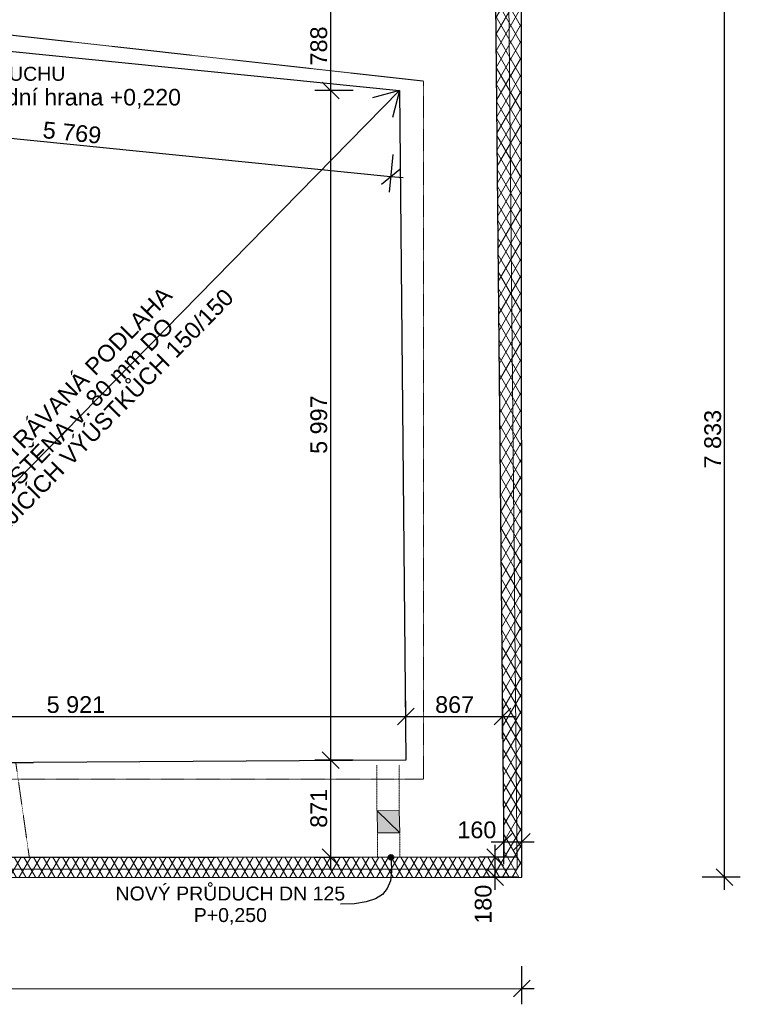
# Model space of a CAD drawing. Header units: millimetres. Extents: x -22038 to 4058, y -967 to 20030.
# Tile 6 of 7: x -4658 to 1796, y -965 to 7852. Entities that reach past the tile are written whole.
import ezdxf

# ---------------------------------------------------------------- set-up
doc = ezdxf.new("R2010")
doc.units = ezdxf.units.MM
doc.header["$MEASUREMENT"] = 0
for name, pattern in [('Wipeout_Contour', [1000, 0, -1000]), ('čárkovaná 3', [1.5, 1, -0.5]), ('Čárkovaná M', [4.5, 2.5, -2]), ('Čárkovaná S', [2.5, 1.5, -1])]:
    doc.linetypes.add(name, pattern=pattern)
for name, color, linetype in [('3._POHLED ZÁPADNÍ_1_2D prvky - obecné', 7, 'Continuous'), ('3._POHLED ZÁPADNÍ_1_Anotace - S', 7, 'Continuous'), ('3._POHLED ZÁPADNÍ_1_Anotace - SP', 7, 'Continuous'), ('3._POHLED ZÁPADNÍ_1_Kresby a obrázky', 7, 'Continuous'), ('3._POHLED ZÁPADNÍ_1_Kóty - SP', 7, 'Continuous'), ('3._POHLED ZÁPADNÍ_1_Nové_2D prvky - obecné', 7, 'Continuous'), ('3._POHLED ZÁPADNÍ_1_Nové_Anotace - S', 7, 'Continuous'), ('3._POHLED ZÁPADNÍ_1_Nové_Anotace - SP', 7, 'Continuous'), ('3._POHLED ZÁPADNÍ_1_Nové_Kóty - SP', 7, 'Continuous'), ('3._POHLED ZÁPADNÍ_1_Nové_Situace - terén', 7, 'Continuous'), ('3._POHLED ZÁPADNÍ_1_Nové_Výplně – Řezové', 7, 'Continuous'), ('3._POHLED ZÁPADNÍ_1_Situace - terén', 7, 'Continuous'), ('3._POHLED ZÁPADNÍ_1_Výplně – Řezové', 7, 'Continuous')]:
    doc.layers.add(name, color=color, linetype=linetype)
doc.styles.add('GENEROVANÝ_STYL_1', font='txt')
doc.styles.add('GENEROVANÝ_STYL_2', font='txt')

msp = doc.modelspace()

# ---------------------------------------------------------------- linework, layer by layer
at = {"layer": '3._POHLED ZÁPADNÍ_1_Nové_Kóty - SP', "color": 1, "linetype": 'Continuous', "lineweight": 25}
for p, q in [((1655.8, 173.1), (1655.8, 8006.5)), ((1580.8, 248.1), (1730.8, 98.1)), ((1796.4, 173.1), (1455.8, 173.1)), ((1655.8, 60.6), (1655.8, 173.1)), ((-161.5, -964.9), (-161.6, -624.3)), ((-236.5, -899.3), (-86.6, -749.2)), ((-20657.1, -826.8), (-161.5, -824.3)), ((-161.5, -824.3), (-49, -824.2))]:
    msp.add_line(p, q, dxfattribs=at)

# ---------------------------------------------------------------- texts
at = {"layer": '3._POHLED ZÁPADNÍ_1_Anotace - SP', "color": 1, "linetype": 'Continuous', "lineweight": 25, "insert": (-3800, -80.8), "char_height": 125, "attachment_point": 4, "line_spacing_factor": 0.926482, "style": 'GENEROVANÝ_STYL_1'}
msp.add_mtext('\\A1;{\\pql;\\fArial|b0|i0|c238|p38;NOVÝ PRŮDUCH DN 125\\P\\pqc;\\fArial|b0|i0|c238|p38;P+0,\\fArial|b0|i0|c238|p38;25\\fArial|b0|i0|c238|p38;0 }', dxfattribs=at)
at = {"layer": '3._POHLED ZÁPADNÍ_1_Kóty - SP', "color": 1, "linetype": 'Continuous', "lineweight": 25, "char_height": 150, "attachment_point": 7, "rotation": 90, "style": 'GENEROVANÝ_STYL_2'}
for s, insert, width in [('\\A1;{\\pql;\\fArial|b0|i0|c0|p38;7\xa0833}', (1625.8, 3833.3), 512.914), ('\\A1;{\\pql;\\fArial|b0|i0|c0|p38;180}', (-430.1, -243.4), 341.487)]:
    msp.add_mtext(s, dxfattribs=dict(at, insert=insert, width=width))

# ---------------------------------------------------------------- wipeouts: each hides what was drawn before it
at = {"color": 254, "linetype": 'Wipeout_Contour', "lineweight": 0, "ltscale": 140063.677704}
msp.add_wipeout([(-20504.8, 349.7), (-20504.8, 230.6), (-20657.2, 230.6), (-20657.2, 170.6), (-20497.2, 170.6), (-20497.2, 169.1), (-161.7, 173.1), (-163.2, 8006.5), (-395.3, 8006.5), (-321.9, 353.7)], dxfattribs=at).dxf.layer = '3._POHLED ZÁPADNÍ_1_Nové_Výplně – Řezové'

# ---------------------------------------------------------------- next in the draw order: hatches: boundary and pattern name
at = {"layer": '3._POHLED ZÁPADNÍ_1_Nové_Anotace - SP', "linetype": 'Continuous', "lineweight": 25}
msp.add_hatch(color=1, dxfattribs=at).paths.add_polyline_path([(-1357.8, 351.4), (-1355.9, 341.9), (-1350.5, 333.7), (-1342.4, 328.3), (-1332.8, 326.4), (-1323.2, 328.3), (-1315.1, 333.7), (-1309.7, 341.9), (-1307.8, 351.4), (-1309.7, 361), (-1315.1, 369.1), (-1323.2, 374.5), (-1332.8, 376.4), (-1342.4, 374.5), (-1350.5, 369.1), (-1355.9, 361)])
at = {"layer": '3._POHLED ZÁPADNÍ_1_Nové_Výplně – Řezové', "linetype": 'Continuous', "lineweight": 20, "true_color": 0xffaaaa}
h = msp.add_hatch(dxfattribs=at)
h.set_pattern_fill('Tepelná_izolace___tvrdá__F7', color=21, style=0, pattern_type=2)
h.set_pattern_definition([(60, (4e-12, 0), (-64.9519, 37.5), []), (120, (4e-12, 0), (64.9519, 37.5), [])])
h.paths.add_polyline_path([(-20504.8, 349.7), (-20504.8, 230.6), (-20657.2, 230.6), (-20657.2, 170.6), (-20497.2, 170.6), (-20497.2, 169.1), (-161.7, 173.1), (-163.2, 8006.5), (-395.3, 8006.5), (-321.9, 353.7)])
at = {"layer": '3._POHLED ZÁPADNÍ_1_Výplně – Řezové', "linetype": 'Continuous', "lineweight": 0, "true_color": 0xd8ebd3}
for points in [[(-1254.7, 570.7), (-1258.7, 770.6), (-1457.1, 769)], [(-1254.7, 570.7), (-1457.1, 769), (-1454.7, 570.6)]]:
    msp.add_hatch(color=254, dxfattribs=at).paths.add_polyline_path(points)

# ---------------------------------------------------------------- next in the draw order: linework, layer by layer
at = {"layer": '3._POHLED ZÁPADNÍ_1_2D prvky - obecné', "color": 7, "linetype": 'Continuous', "lineweight": 13}
for p, q in [((-280.9, 8396.4), (-201, 245.1)), ((-201, 245.1), (-20657.3, 244.1))]:
    msp.add_line(p, q, dxfattribs=at)
at = {"layer": '3._POHLED ZÁPADNÍ_1_2D prvky - obecné', "color": 8, "linetype": 'Čárkovaná M', "lineweight": 13}
for p, q in [((-7287.1, 7998.2), (-1041.7, 7302.2)), ((-1041.7, 1050.1), (-1041.7, 7302.2)), ((-10353.6, 1050.4), (-1041.7, 1050.4))]:
    msp.add_line(p, q, dxfattribs=at)
at = {"layer": '3._POHLED ZÁPADNÍ_1_2D prvky - obecné', "color": 7, "linetype": 'Čárkovaná M', "lineweight": 13, "flags": 128}
msp.add_lwpolyline([(-317.5, 17939.6), (-395.3, 8006.5), (-321.9, 351.5), (-15992.4, 349.7), (-15830.8, 9530.2), (-10970.7, 9072.3)], dxfattribs=at)
at = {"layer": '3._POHLED ZÁPADNÍ_1_Kresby a obrázky', "color": 7, "linetype": 'čárkovaná 3', "lineweight": 13}
for p, q in [((-4572.2, 350.6), (-4693.5, 1200.2)), ((-5871.7, 350.8), (-4572.2, 350.6))]:
    msp.add_line(p, q, dxfattribs=at)
at = {"layer": '3._POHLED ZÁPADNÍ_1_Kresby a obrázky', "color": 7, "linetype": 'Čárkovaná S', "lineweight": 13}
for p, q in [((-1454.7, 570.6), (-1454.7, 350.9)), ((-1254.7, 570.6), (-1254.7, 350.9))]:
    msp.add_line(p, q, dxfattribs=at)
at = {"layer": '3._POHLED ZÁPADNÍ_1_Nové_2D prvky - obecné', "color": 1, "linetype": 'Continuous', "lineweight": 25, "flags": 128}
for points in [[(-7179.1, 7815), (-1257.8, 7218.9)], [(-1257.8, 7218.9), (-1200.3, 1221.5)], [(-7313.9, 1201.1), (-4534.2, 1199.8)], [(-1200.3, 1221.5), (-4534.2, 1199.8)]]:
    msp.add_lwpolyline(points, dxfattribs=at)
at = {"layer": '3._POHLED ZÁPADNÍ_1_Nové_Anotace - S', "color": 1, "linetype": 'Continuous', "lineweight": 25}
for p, q in [((-7156.3, 1201), (-1257.8, 7218.9)), ((-1257.8, 7218.9), (-1498.6, 7151.8)), ((-1257.8, 7218.9), (-1320, 6976.8))]:
    msp.add_line(p, q, dxfattribs=at)
at = {"layer": '3._POHLED ZÁPADNÍ_1_Nové_Anotace - SP', "color": 1, "linetype": 'Continuous', "lineweight": 25, "flags": 128}
msp.add_lwpolyline([(-1330.2, 326.6), (-1326.7, 224.6), (-1338.1, 140), (-1365.4, 71.5), (-1409.8, 18), (-1472.7, -21.7), (-1555.2, -48.6), (-1658.6, -63.9), (-1784, -68.8)], dxfattribs=at)
at = {"layer": '3._POHLED ZÁPADNÍ_1_Nové_Anotace - SP', "color": 1, "linetype": 'Continuous', "lineweight": 25}
msp.add_circle((-1332.8, 351.4), 25, dxfattribs=at)
at = {"layer": '3._POHLED ZÁPADNÍ_1_Nové_Kóty - SP', "color": 1, "linetype": 'Continuous', "lineweight": 25}
for p, q in [((-1872.7, 7218.9), (-1872.7, 8006.5)), ((-1947.7, 7293.9), (-1797.7, 7143.9)), ((-1672.7, 7218.9), (-2013.4, 7218.9)), ((-1872.7, 1221.5), (-1872.7, 7218.9)), ((-1335.6, 6446.2), (-7075.6, 7024)), ((-1315.5, 6645.2), (-1349.6, 6306.3)), ((-1417.7, 6379.1), (-1253.4, 6513.3)), ((-1223.6, 6434.9), (-1335.6, 6446.2)), ((-1125.3, 1687.1), (-1275.3, 1537.1)), ((-1200.3, 1412.1), (-1200.3, 1752.7)), ((-407.9, 1537.1), (-257.9, 1687.1)), ((-332.9, 1412.1), (-332.9, 1752.7)), ((-7120.8, 1612.1), (-1200.3, 1612.1)), ((-1200.3, 1612.1), (-332.9, 1612.1)), ((-332.9, 1612.1), (-220.4, 1612.1)), ((-1947.7, 1296.5), (-1797.7, 1146.5)), ((-1672.7, 1221.5), (-2013.4, 1221.5)), ((-1872.7, 350.9), (-1872.7, 1221.5)), ((-321.9, 290.1), (-321.9, 630.7)), ((-161.7, 290.1), (-161.7, 630.7)), ((-246.9, 565.1), (-396.9, 415.1)), ((-236.7, 415.1), (-86.7, 565.1)), ((-434.4, 490.1), (-321.9, 490.1)), ((-400.1, 351.5), (-400.1, 464)), ((-321.9, 490.1), (-161.7, 490.1)), ((-161.7, 490.1), (-49.2, 490.1)), ((-1947.7, 425.9), (-1797.7, 275.9)), ((-325.1, 276.5), (-475.1, 426.5)), ((-1672.7, 350.9), (-2013.4, 350.9)), ((-1872.7, 238.4), (-1872.7, 350.9)), ((-200.1, 351.5), (-540.7, 351.5)), ((-400.1, 173), (-400.1, 351.5)), ((-475.1, 248), (-325.1, 98)), ((-200.1, 173), (-540.7, 173)), ((-400.1, 60.5), (-400.1, 173))]:
    msp.add_line(p, q, dxfattribs=at)
at = {"layer": '3._POHLED ZÁPADNÍ_1_Nové_Situace - terén', "color": 1, "linetype": 'Continuous', "lineweight": 25, "flags": 128}
msp.add_lwpolyline([(-20504.8, 349.7), (-20504.8, 230.6), (-20657.2, 230.6), (-20657.2, 170.6), (-20497.2, 170.6), (-20497.2, 169.1), (-161.7, 173.1), (-163.2, 8006.5), (-395.3, 8006.5), (-321.9, 353.7)], close=True, dxfattribs=at)
at = {"layer": '3._POHLED ZÁPADNÍ_1_Situace - terén', "color": 7, "linetype": 'Čárkovaná S', "lineweight": 20}
for p, q in [((-1458.7, 771.3), (-1458.7, 1177.9)), ((-1258.7, 770.6), (-1258.7, 1178.2))]:
    msp.add_line(p, q, dxfattribs=at)
at = {"layer": '3._POHLED ZÁPADNÍ_1_Situace - terén', "color": 8, "linetype": 'Continuous', "lineweight": 20, "flags": 128}
for points in [[(-1254.7, 570.7), (-1258.7, 770.6), (-1457.1, 769)], [(-1254.7, 570.7), (-1454.7, 570.6), (-1457.1, 769)]]:
    msp.add_lwpolyline(points, close=True, dxfattribs=at)

# ---------------------------------------------------------------- next in the draw order: texts
at = {"layer": '3._POHLED ZÁPADNÍ_1_Anotace - S', "color": 1, "linetype": 'Continuous', "lineweight": 25, "insert": (-5791.5, 7039.3), "char_height": 125, "attachment_point": 7, "line_spacing_factor": 0.949365, "style": 'GENEROVANÝ_STYL_1'}
msp.add_mtext('\\A1;{\\pql;\\fArial|b0|i0|c238|p38;ODVOD VZDUCHU\\P\\pql;\\fArial|b0|i0|c238|p38;DN\\fArial|b0|i0|c238|p38; 125\\fArial|b0|i0|c238|p38;,\\fArial|b0|i0|c238|p38;\\H1.184325x;Spodní hrana +0,220\\fArial|b0|i0|c238|p38;\\H0.844363x; }', dxfattribs=at)
at = {"layer": '3._POHLED ZÁPADNÍ_1_Anotace - S', "color": 1, "linetype": 'Continuous', "lineweight": 25, "insert": (-3962.6, 4090.3), "char_height": 150, "width": 3741.1, "attachment_point": 8, "rotation": 45.57424, "line_spacing_factor": 0.814129, "style": 'GENEROVANÝ_STYL_1'}
msp.add_mtext('\\A1;{\\pqc;\\fArial|b0|i0|c238|p38;PROVĚTRÁVANÁ PODLAHA ZAÚSTĚNA\\fArial|b0|i0|c238|p38; v. 80 mm\\fArial|b0|i0|c238|p38; DO STÁVAJÍCÍCH VÝÚSTKŮCH 150/150}', dxfattribs=at)
at = {"layer": '3._POHLED ZÁPADNÍ_1_Kóty - SP', "color": 1, "linetype": 'Continuous', "lineweight": 25, "char_height": 150, "attachment_point": 7, "style": 'GENEROVANÝ_STYL_2'}
for s, insert, width, rotation in [('\\A1;{\\pql;\\fArial|b0|i0|c0|p38;788}', (-1902.7, 7442), 341.487, 90), ('\\A1;{\\pql;\\fArial|b0|i0|c0|p38;5\xa0769}', (-4457.8, 6790.7), 512.914, 354.25143), ('\\A1;{\\pql;\\fArial|b0|i0|c0|p38;5\xa0997}', (-1902.7, 3963.8), 512.914, 90), ('\\A1;{\\pql;\\fArial|b0|i0|c0|p38;871}', (-1902.7, 615.5), 341.487, 90)]:
    msp.add_mtext(s, dxfattribs=dict(at, insert=insert, width=width, rotation=rotation))
for s, insert, width in [('\\A1;{\\pql;\\fArial|b0|i0|c0|p38;5\xa0921}', (-4417, 1642.1), 512.914), ('\\A1;{\\pql;\\fArial|b0|i0|c0|p38;867}', (-937.4, 1642.1), 341.487), ('\\A1;{\\pql;\\fArial|b0|i0|c0|p38;160}', (-738.4, 520.1), 341.487)]:
    msp.add_mtext(s, dxfattribs=dict(at, insert=insert, width=width))

doc.saveas('drawing.dxf')
